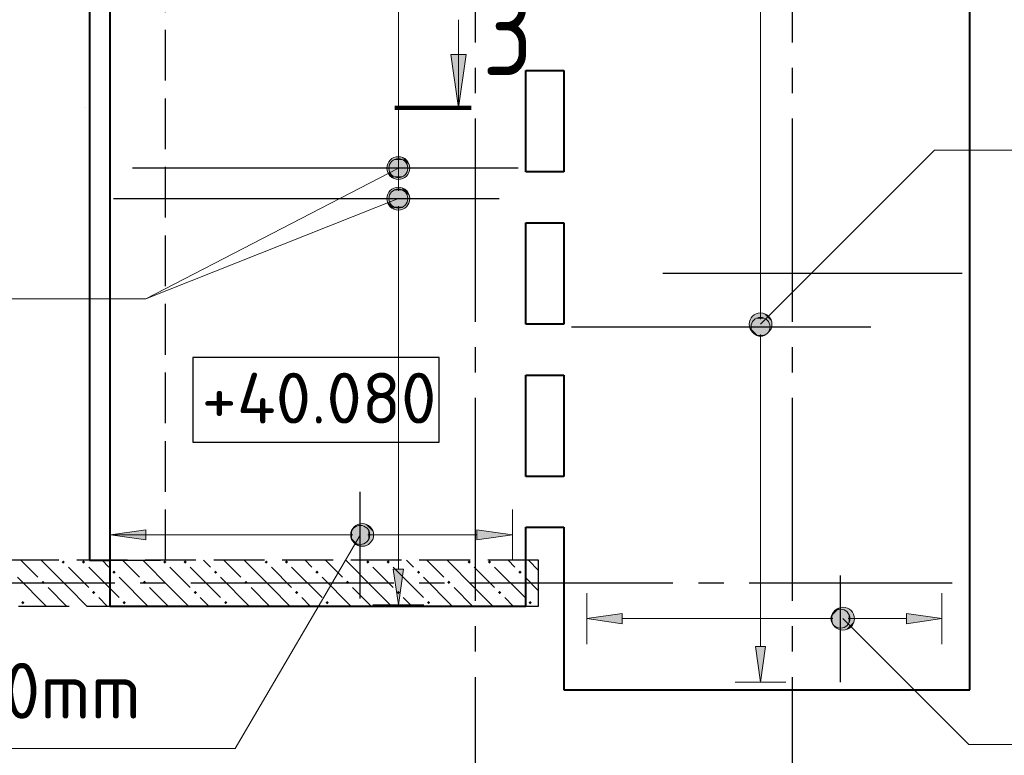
# Model space of a CAD drawing. Header units: millimetres. Extents: x 40580 to 1168286, y -220995 to 81020.
# Tile 160 of 194: x 464024 to 467905, y -96977 to -94079. Entities that reach past the tile are written whole.
import ezdxf

# ---------------------------------------------------------------- set-up
doc = ezdxf.new("R2010")
doc.units = ezdxf.units.MM
for name, pattern in [('______2', [270, 200, -70]), ('______5', [1100, 800, -100, 100, -100]), ('CENTER', [2, 1.25, -0.25, 0.25, -0.25])]:
    doc.linetypes.add(name, pattern=pattern)
for name, color, linetype, lineweight in [('Высотные отметки', 7, 'Continuous', 25), ('ОСИ', 7, 'CENTER', 15), ('Основная', 7, 'Continuous', 40), ('Позиционная метка номер позиции', 7, 'Continuous', 13), ('Узлы символ', 7, 'Continuous', 25)]:
    doc.layers.add(name, color=color, linetype=linetype, lineweight=lineweight)
doc.layers.add('ЖБ Балка Нижележащая', color=7, linetype='______2', true_color=0x656565)
doc.layers.add('ЖБ Стена верхний уровень', color=7, linetype='______2', true_color=0x656565)
doc.layers.add('Тонкие', color=7, linetype='Continuous')
doc.styles.add('GOST 2.304', font='isocpeur.ttf', dxfattribs={"width": 0.8})
doc.styles.add('GOST 2.304-81', font='txt')
doc.styles.add('ISOCPEUR', font='isocpeur.ttf')

msp = doc.modelspace()

# ---------------------------------------------------------------- hatches: boundary and pattern name
at = {"linetype": 'Continuous', "lineweight": 13, "transparency": 33554687}
for points in [[(465478.8, -94663.4), (465553.8, -94663.4), (465548.6, -94644.7)], [(465478.8, -94663.4), (465548.6, -94644.7), (465484.1, -94644.7)], [(465484.1, -94644.7), (465548.6, -94644.7), (465535.1, -94631.2)], [(465484.1, -94644.7), (465535.1, -94631.2), (465497.6, -94631.2)], [(465497.6, -94631.2), (465535.1, -94631.2), (465516.3, -94625.9)], [(465484.1, -94682.2), (465553.8, -94663.4), (465478.8, -94663.4)], [(465484.1, -94682.2), (465548.6, -94682.2), (465553.8, -94663.4)], [(465497.6, -94695.7), (465548.6, -94682.2), (465484.1, -94682.2)], [(465497.6, -94695.7), (465535.1, -94695.7), (465548.6, -94682.2)], [(465535.1, -94695.7), (465497.6, -94695.7), (465516.3, -94700.9)], [(465478.8, -94783.4), (465553.8, -94783.4), (465548.6, -94764.7)], [(465478.8, -94783.4), (465548.6, -94764.7), (465484.1, -94764.7)], [(465484.1, -94764.7), (465548.6, -94764.7), (465535.1, -94751.2)], [(465484.1, -94764.7), (465535.1, -94751.2), (465497.6, -94751.2)], [(465497.6, -94751.2), (465535.1, -94751.2), (465516.3, -94745.9)], [(465484.1, -94802.2), (465553.8, -94783.4), (465478.8, -94783.4)], [(465484.1, -94802.2), (465548.6, -94802.2), (465553.8, -94783.4)], [(465497.6, -94815.7), (465548.6, -94802.2), (465484.1, -94802.2)], [(465497.6, -94815.7), (465535.1, -94815.7), (465548.6, -94802.2)], [(465535.1, -94815.7), (465497.6, -94815.7), (465516.3, -94820.9)], [(466906.3, -95288.4), (466981.3, -95288.4), (466976.1, -95269.7)], [(466906.3, -95288.4), (466976.1, -95269.7), (466911.6, -95269.7)], [(466911.6, -95269.7), (466976.1, -95269.7), (466962.6, -95256.2)], [(466911.6, -95269.7), (466962.6, -95256.2), (466925.1, -95256.2)], [(466925.1, -95256.2), (466962.6, -95256.2), (466943.8, -95250.9)], [(466911.6, -95307.2), (466981.3, -95288.4), (466906.3, -95288.4)], [(466911.6, -95307.2), (466976.1, -95307.2), (466981.3, -95288.4)], [(466925.1, -95320.7), (466976.1, -95307.2), (466911.6, -95307.2)], [(466925.1, -95320.7), (466962.6, -95320.7), (466976.1, -95307.2)], [(466962.6, -95320.7), (466925.1, -95320.7), (466943.8, -95325.9)], [(465334.1, -96089.7), (465347.6, -96140.7), (465347.6, -96076.2)], [(465347.6, -96076.2), (465366.3, -96145.9), (465366.3, -96070.9)], [(465347.6, -96076.2), (465347.6, -96140.7), (465366.3, -96145.9)], [(465366.3, -96070.9), (465366.3, -96145.9), (465385.1, -96140.7)], [(465366.3, -96070.9), (465385.1, -96140.7), (465385.1, -96076.2)], [(465385.1, -96076.2), (465385.1, -96140.7), (465398.6, -96127.2)], [(465385.1, -96076.2), (465398.6, -96127.2), (465398.6, -96089.7)], [(465334.1, -96127.2), (465334.1, -96089.7), (465328.8, -96108.4)], [(465334.1, -96089.7), (465334.1, -96127.2), (465347.6, -96140.7)], [(465398.6, -96089.7), (465398.6, -96127.2), (465403.8, -96108.4)], [(465826.3, -96128.4), (465966.3, -96108.4), (465826.3, -96088.4)], [(467226.6, -96457.2), (467226.6, -96419.7), (467221.3, -96438.4)], [(467226.6, -96419.7), (467240.1, -96470.7), (467240.1, -96406.2)], [(467226.6, -96419.7), (467226.6, -96457.2), (467240.1, -96470.7)], [(467240.1, -96406.2), (467258.8, -96475.9), (467258.8, -96400.9)], [(467240.1, -96406.2), (467240.1, -96470.7), (467258.8, -96475.9)], [(467258.8, -96400.9), (467258.8, -96475.9), (467277.6, -96470.7)], [(467258.8, -96400.9), (467277.6, -96470.7), (467277.6, -96406.2)], [(467277.6, -96406.2), (467277.6, -96470.7), (467291.1, -96457.2)], [(467277.6, -96406.2), (467291.1, -96457.2), (467291.1, -96419.7)], [(467291.1, -96419.7), (467291.1, -96457.2), (467296.3, -96438.4)], [(467518.8, -96458.4), (467658.8, -96438.4), (467518.8, -96418.4)]]:
    msp.add_hatch(color=7, dxfattribs=at).paths.add_polyline_path(points)
for points in [[(464521.3, -96128.4), (464381.3, -96108.4), (464521.3, -96088.4)], [(465536.3, -96243.4), (465516.3, -96383.4), (465496.3, -96243.4)], [(466398.8, -96458.4), (466258.8, -96438.4), (466398.8, -96418.4)], [(466963.8, -96548.4), (466943.8, -96688.4), (466923.8, -96548.4)]]:
    msp.add_hatch(color=7, dxfattribs=at).paths.add_polyline_path(points, flags=16)
at = {"layer": 'ЖБ Стена верхний уровень', "linetype": 'Continuous', "lineweight": -3, "transparency": 33554687}
for points in [[(464189.3, -96215.3), (464195.8, -96208.8), (464202.3, -96215.3), (464195.8, -96221.8)], [(464269.3, -96215.3), (464275.8, -96208.8), (464282.3, -96215.3), (464275.8, -96221.8)], [(464589.3, -96215.3), (464595.8, -96208.8), (464602.3, -96215.3), (464595.8, -96221.8)], [(464669.3, -96215.3), (464675.8, -96208.8), (464682.3, -96215.3), (464675.8, -96221.8)], [(464989.3, -96215.3), (464995.8, -96208.8), (465002.3, -96215.3), (464995.8, -96221.8)], [(465069.3, -96215.3), (465075.8, -96208.8), (465082.3, -96215.3), (465075.8, -96221.8)], [(465389.3, -96215.3), (465395.8, -96208.8), (465402.3, -96215.3), (465395.8, -96221.8)], [(465469.3, -96215.3), (465475.8, -96208.8), (465482.3, -96215.3), (465475.8, -96221.8)], [(465789.3, -96215.3), (465795.8, -96208.8), (465802.3, -96215.3), (465795.8, -96221.8)], [(465869.3, -96215.3), (465875.8, -96208.8), (465882.3, -96215.3), (465875.8, -96221.8)], [(464389.3, -96255.3), (464395.8, -96248.8), (464402.3, -96255.3), (464395.8, -96261.8)], [(464789.3, -96255.3), (464795.8, -96248.8), (464802.3, -96255.3), (464795.8, -96261.8)], [(465189.3, -96255.3), (465195.8, -96248.8), (465202.3, -96255.3), (465195.8, -96261.8)], [(465589.3, -96255.3), (465595.8, -96248.8), (465602.3, -96255.3), (465595.8, -96261.8)], [(465989.3, -96255.3), (465995.8, -96248.8), (466002.3, -96255.3), (465995.8, -96261.8)], [(464109.3, -96295.3), (464115.8, -96288.8), (464122.3, -96295.3), (464115.8, -96301.8)], [(464509.3, -96295.3), (464515.8, -96288.8), (464522.3, -96295.3), (464515.8, -96301.8)], [(464909.3, -96295.3), (464915.8, -96288.8), (464922.3, -96295.3), (464915.8, -96301.8)], [(465309.3, -96295.3), (465315.8, -96288.8), (465322.3, -96295.3), (465315.8, -96301.8)], [(465709.3, -96295.3), (465715.8, -96288.8), (465722.3, -96295.3), (465715.8, -96301.8)], [(464309.3, -96335.3), (464315.8, -96328.8), (464322.3, -96335.3), (464315.8, -96341.8)], [(464709.3, -96335.3), (464715.8, -96328.8), (464722.3, -96335.3), (464715.8, -96341.8)], [(465109.3, -96335.3), (465115.8, -96328.8), (465122.3, -96335.3), (465115.8, -96341.8)], [(465509.3, -96335.3), (465515.8, -96328.8), (465522.3, -96335.3), (465515.8, -96341.8)], [(465909.3, -96335.3), (465915.8, -96328.8), (465922.3, -96335.3), (465915.8, -96341.8)], [(464029.3, -96375.3), (464035.8, -96368.8), (464042.3, -96375.3), (464035.8, -96381.8)], [(464429.3, -96375.3), (464435.8, -96368.8), (464442.3, -96375.3), (464435.8, -96381.8)], [(464829.3, -96375.3), (464835.8, -96368.8), (464842.3, -96375.3), (464835.8, -96381.8)], [(465229.3, -96375.3), (465235.8, -96368.8), (465242.3, -96375.3), (465235.8, -96381.8)], [(465629.3, -96375.3), (465635.8, -96368.8), (465642.3, -96375.3), (465635.8, -96381.8)], [(466029.3, -96375.3), (466035.8, -96368.8), (466042.3, -96375.3), (466035.8, -96381.8)]]:
    msp.add_hatch(color=7, dxfattribs=at).paths.add_polyline_path(points, flags=16)
at = {"layer": 'Позиционная метка номер позиции', "linetype": 'Continuous', "lineweight": 13, "transparency": 33554687}
for points in [[(465473, -94652), (465548.1, -94695.3), (465484.5, -94631.6)], [(465484.5, -94631.6), (465559.6, -94674.9), (465504.9, -94620.2)], [(465484.5, -94631.6), (465548.1, -94695.3), (465559.6, -94674.9)], [(465504.9, -94620.2), (465559.6, -94674.9), (465559.6, -94652)], [(465504.9, -94620.2), (465559.6, -94652), (465527.8, -94620.2)], [(465527.8, -94620.2), (465559.6, -94652), (465548.1, -94631.6)], [(465473, -94674.9), (465527.8, -94706.7), (465473, -94652)], [(465473, -94652), (465527.8, -94706.7), (465548.1, -94695.3)], [(465504.9, -94706.7), (465473, -94674.9), (465484.5, -94695.3)], [(465473, -94674.9), (465504.9, -94706.7), (465527.8, -94706.7)], [(465473, -94772), (465548.1, -94815.3), (465484.5, -94751.6)], [(465484.5, -94751.6), (465559.6, -94794.9), (465504.9, -94740.2)], [(465484.5, -94751.6), (465548.1, -94815.3), (465559.6, -94794.9)], [(465504.9, -94740.2), (465559.6, -94794.9), (465559.6, -94772)], [(465504.9, -94740.2), (465559.6, -94772), (465527.8, -94740.2)], [(465527.8, -94740.2), (465559.6, -94772), (465548.1, -94751.6)], [(465473, -94794.9), (465527.8, -94826.7), (465473, -94772)], [(465473, -94772), (465527.8, -94826.7), (465548.1, -94815.3)], [(465504.9, -94826.7), (465473, -94794.9), (465484.5, -94815.3)], [(465473, -94794.9), (465504.9, -94826.7), (465527.8, -94826.7)], [(466900.5, -95267), (466975.6, -95310.3), (466912, -95246.6)], [(466900.5, -95289.9), (466955.3, -95321.7), (466900.5, -95267)], [(466900.5, -95267), (466955.3, -95321.7), (466975.6, -95310.3)], [(466912, -95246.6), (466987.1, -95289.9), (466932.4, -95235.2)], [(466912, -95246.6), (466975.6, -95310.3), (466987.1, -95289.9)], [(466932.4, -95235.2), (466987.1, -95289.9), (466987.1, -95267)], [(466932.4, -95235.2), (466987.1, -95267), (466955.3, -95235.2)], [(466955.3, -95235.2), (466987.1, -95267), (466975.6, -95246.6)], [(466932.4, -95321.7), (466900.5, -95289.9), (466912, -95310.3)], [(466900.5, -95289.9), (466932.4, -95321.7), (466955.3, -95321.7)], [(465405.6, -96140.3), (465342, -96076.6), (465330.5, -96097)], [(465417.1, -96119.9), (465362.4, -96065.2), (465342, -96076.6)], [(465417.1, -96119.9), (465342, -96076.6), (465405.6, -96140.3)], [(465417.1, -96097), (465385.3, -96065.2), (465362.4, -96065.2)], [(465417.1, -96097), (465362.4, -96065.2), (465417.1, -96119.9)], [(465385.3, -96065.2), (465417.1, -96097), (465405.6, -96076.6)], [(465405.6, -96140.3), (465330.5, -96097), (465385.3, -96151.7)], [(465385.3, -96151.7), (465330.5, -96097), (465330.5, -96119.9)], [(465385.3, -96151.7), (465330.5, -96119.9), (465362.4, -96151.7)], [(465362.4, -96151.7), (465330.5, -96119.9), (465342, -96140.3)], [(467225.5, -96427), (467257.4, -96395.2), (467237, -96406.6)], [(467257.4, -96395.2), (467225.5, -96427), (467225.5, -96449.9)], [(467257.4, -96395.2), (467225.5, -96449.9), (467280.3, -96395.2)], [(467280.3, -96395.2), (467225.5, -96449.9), (467237, -96470.3)], [(467280.3, -96395.2), (467237, -96470.3), (467300.6, -96406.6)], [(467300.6, -96406.6), (467237, -96470.3), (467257.4, -96481.7)], [(467300.6, -96406.6), (467257.4, -96481.7), (467312.1, -96427)], [(467312.1, -96427), (467257.4, -96481.7), (467280.3, -96481.7)], [(467312.1, -96427), (467280.3, -96481.7), (467312.1, -96449.9)], [(467312.1, -96449.9), (467280.3, -96481.7), (467300.6, -96470.3)]]:
    msp.add_hatch(color=7, dxfattribs=at).paths.add_polyline_path(points)
at = {"layer": 'Узлы символ', "linetype": 'Continuous', "lineweight": 13, "transparency": 33554687}
msp.add_hatch(color=7, dxfattribs=at).paths.add_polyline_path([(465783.1, -94216.2), (465753.1, -94426.2), (465723.1, -94216.2)], flags=16)

# ---------------------------------------------------------------- linework, layer by layer
at = {"color": 251, "linetype": 'Continuous', "lineweight": 13, "true_color": 0x494949, "transparency": 33554687}
for p, q in [((466943.8, -95258.4), (466943.8, -88228.4)), ((465516.3, -94753.4), (465516.3, -93823.4)), ((465478.8, -94663.4), (465478.8, -94663.4)), ((465553.8, -94663.4), (465553.8, -94663.4)), ((465478.8, -94783.4), (465478.8, -94783.4)), ((465553.8, -94783.4), (465553.8, -94783.4)), ((465516.3, -96243.4), (465516.3, -94813.4)), ((466906.3, -95288.4), (466906.3, -95288.4)), ((466981.3, -95288.4), (466981.3, -95288.4)), ((466943.8, -96548.4), (466943.8, -95318.4)), ((464381.3, -96108.4), (464381.3, -96008.4)), ((465966.3, -96108.4), (465966.3, -96008.4)), ((465366.3, -96070.9), (465366.3, -96070.9)), ((464381.3, -96108.4), (464521.3, -96088.4)), ((464521.3, -96128.4), (464381.3, -96108.4)), ((464381.3, -96108.4), (464381.3, -96208.4)), ((464381.3, -96108.4), (464381.3, -96108.4)), ((464381.3, -96108.4), (465336.3, -96108.4)), ((464521.3, -96088.4), (464521.3, -96128.4)), ((465396.3, -96108.4), (465826.3, -96108.4)), ((465966.3, -96108.4), (465826.3, -96088.4)), ((465826.3, -96088.4), (465826.3, -96128.4)), ((465826.3, -96128.4), (465966.3, -96108.4)), ((465966.3, -96108.4), (465966.3, -96208.4)), ((465966.3, -96108.4), (465966.3, -96108.4)), ((465366.3, -96145.9), (465366.3, -96145.9)), ((465516.3, -96383.4), (465496.3, -96243.4)), ((465496.3, -96243.4), (465536.3, -96243.4)), ((465536.3, -96243.4), (465516.3, -96383.4)), ((466258.8, -96438.4), (466258.8, -96338.4)), ((467658.8, -96438.4), (467658.8, -96338.4)), ((465516.3, -96383.4), (465416.3, -96383.4)), ((465516.3, -96383.4), (465616.3, -96383.4)), ((465516.3, -96383.4), (465516.3, -96383.4)), ((466258.8, -96438.4), (466398.8, -96418.4)), ((466398.8, -96418.4), (466398.8, -96458.4)), ((467258.8, -96400.9), (467258.8, -96400.9)), ((467658.8, -96438.4), (467518.8, -96418.4)), ((467518.8, -96418.4), (467518.8, -96458.4)), ((466398.8, -96458.4), (466258.8, -96438.4)), ((466258.8, -96438.4), (466258.8, -96538.4)), ((466258.8, -96438.4), (466258.8, -96438.4)), ((466398.8, -96438.4), (467228.8, -96438.4)), ((467288.8, -96438.4), (467518.8, -96438.4)), ((467518.8, -96458.4), (467658.8, -96438.4)), ((467658.8, -96438.4), (467658.8, -96538.4)), ((467658.8, -96438.4), (467658.8, -96438.4)), ((467258.8, -96475.9), (467258.8, -96475.9)), ((466943.8, -96688.4), (466923.8, -96548.4)), ((466923.8, -96548.4), (466963.8, -96548.4)), ((466963.8, -96548.4), (466943.8, -96688.4)), ((466943.8, -96688.4), (466843.8, -96688.4)), ((466943.8, -96688.4), (467043.8, -96688.4)), ((466943.8, -96688.4), (466943.8, -96688.4))]:
    msp.add_line(p, q, dxfattribs=at)
at = {"color": 7, "linetype": 'Continuous', "lineweight": 25, "transparency": 33554687}
for p, q in [((465988.8, -94663.4), (464468.8, -94663.4)), ((464393.8, -94783.4), (465913.8, -94783.4)), ((467738.8, -95078.4), (466558.8, -95078.4)), ((466198.8, -95288.4), (467378.8, -95288.4)), ((465366.3, -96358.4), (465366.3, -95938.4)), ((467258.8, -96688.4), (467258.8, -96268.4))]:
    msp.add_line(p, q, dxfattribs=at)
at = {"color": 7, "linetype": 'Continuous', "lineweight": 13, "transparency": 33554687}
for p, q in [((462076.8, -95178.4), (464118.8, -95178.4)), ((462786.8, -96949.8), (464718.8, -96949.8))]:
    msp.add_line(p, q, dxfattribs=at)
at = {"color": 251, "linetype": 'Continuous', "lineweight": 13, "true_color": 0x494949, "transparency": 33554687}
for centre in [(465516.3, -94663.4), (465516.3, -94783.4), (466943.8, -95288.4), (465366.3, -96108.4), (467258.8, -96438.4)]:
    msp.add_circle(centre, 37.5, dxfattribs=at)
at = {"layer": 'Высотные отметки', "color": 7, "linetype": 'Continuous', "lineweight": -3, "transparency": 33554687}
msp.add_lwpolyline([(464706.7, -95742.7), (465677.6, -95742.7), (465677.6, -95409.4), (464706.7, -95409.4), (464706.7, -95742.7)], dxfattribs=at)
at = {"layer": 'ЖБ Балка Нижележащая', "color": 251, "linetype": '______2', "lineweight": -3, "true_color": 0x656565, "transparency": 33554687}
for p, q in [((464598.8, -96208.5), (464598.8, -93678.5)), ((464378.8, -96208.5), (464598.8, -96208.5))]:
    msp.add_line(p, q, dxfattribs=at)
at = {"layer": 'ЖБ Стена верхний уровень', "color": 251, "linetype": '______2', "lineweight": -3, "true_color": 0x656565, "transparency": 33554687}
for p, q in [((466068.8, -96208.5), (460918.8, -96208.5)), ((466068.8, -96388.5), (466068.8, -96208.5)), ((460238.8, -96388.5), (466068.8, -96388.5))]:
    msp.add_line(p, q, dxfattribs=at)
at = {"layer": 'ЖБ Стена верхний уровень', "color": 9, "linetype": 'Continuous', "lineweight": -3, "true_color": 0xc7c7c7, "transparency": 33554687}
for p, q in [((464028.9, -96208.5), (464095.8, -96275.3)), ((464215.8, -96315.3), (464108.9, -96208.5)), ((464215.8, -96235.3), (464295.8, -96315.3)), ((464295.8, -96235.3), (464415.8, -96355.3)), ((464348.9, -96208.5), (464375.8, -96235.3)), ((464428.9, -96208.5), (464495.8, -96275.3)), ((464615.8, -96315.3), (464508.9, -96208.5)), ((464615.8, -96235.3), (464695.8, -96315.3)), ((464695.8, -96235.3), (464815.8, -96355.3)), ((464748.9, -96208.5), (464775.8, -96235.3)), ((464828.9, -96208.5), (464895.8, -96275.3)), ((465015.8, -96315.3), (464908.9, -96208.5)), ((465015.8, -96235.3), (465095.8, -96315.3)), ((465095.8, -96235.3), (465215.8, -96355.3)), ((465148.9, -96208.5), (465175.8, -96235.3)), ((465228.9, -96208.5), (465295.8, -96275.3)), ((465415.8, -96315.3), (465308.9, -96208.5)), ((465415.8, -96235.3), (465495.8, -96315.3)), ((465495.8, -96235.3), (465615.8, -96355.3)), ((465548.9, -96208.5), (465575.8, -96235.3)), ((465628.9, -96208.5), (465695.8, -96275.3)), ((465815.8, -96315.3), (465708.9, -96208.5)), ((465815.8, -96235.3), (465895.8, -96315.3)), ((465895.8, -96235.3), (466015.8, -96355.3)), ((465948.9, -96208.5), (465975.8, -96235.3)), ((466028.9, -96208.5), (466068.8, -96248.4)), ((464128.9, -96388.5), (464015.8, -96275.3)), ((464528.9, -96388.5), (464415.8, -96275.3)), ((464928.9, -96388.5), (464815.8, -96275.3)), ((465328.9, -96388.5), (465215.8, -96275.3)), ((465728.9, -96388.5), (465615.8, -96275.3)), ((466068.8, -96328.4), (466015.8, -96275.3)), ((464135.8, -96315.3), (464208.9, -96388.5)), ((464215.8, -96315.3), (464288.9, -96388.5)), ((464535.8, -96315.3), (464608.9, -96388.5)), ((464615.8, -96315.3), (464688.9, -96388.5)), ((464935.8, -96315.3), (465008.9, -96388.5)), ((465015.8, -96315.3), (465088.9, -96388.5)), ((465335.8, -96315.3), (465408.9, -96388.5)), ((465415.8, -96315.3), (465488.9, -96388.5)), ((465735.8, -96315.3), (465808.9, -96388.5)), ((465815.8, -96315.3), (465888.9, -96388.5)), ((464368.9, -96388.5), (464335.8, -96355.3)), ((464768.9, -96388.5), (464735.8, -96355.3)), ((465168.9, -96388.5), (465135.8, -96355.3)), ((465568.9, -96388.5), (465535.8, -96355.3)), ((465968.9, -96388.5), (465935.8, -96355.3))]:
    msp.add_line(p, q, dxfattribs=at)
at = {"layer": 'ОСИ', "color": 8, "linetype": '______5', "lineweight": -3, "transparency": 33554687}
for p, q in [((465818.8, -87868.4), (465818.8, -121308.4)), ((467068.8, -87868.4), (467068.8, -121308.4)), ((467698.8, -96298.4), (458368.3, -96298.4))]:
    msp.add_line(p, q, dxfattribs=at)
at = {"layer": 'Основная', "transparency": 33554687}
for p, q in [((467768.8, -96718.5), (467768.8, -88038.5)), ((464298.8, -93678.5), (464298.8, -96208.5)), ((464378.8, -93678.5), (464378.8, -96388.5)), ((466018.8, -94278.5), (466168.8, -94278.5)), ((466018.8, -94678.5), (466018.8, -94278.5)), ((466168.8, -94278.5), (466168.8, -94678.5)), ((466168.8, -94678.5), (466018.8, -94678.5)), ((466018.8, -95278.5), (466018.8, -94878.5)), ((466018.8, -94878.5), (466168.8, -94878.5)), ((466168.8, -94878.5), (466168.8, -95278.5)), ((466168.8, -95278.5), (466018.8, -95278.5)), ((466018.8, -95478.5), (466168.8, -95478.5)), ((466018.8, -95878.5), (466018.8, -95478.5)), ((466168.8, -95478.5), (466168.8, -95878.5)), ((466168.8, -95878.5), (466018.8, -95878.5)), ((466018.8, -96388.5), (466018.8, -96078.5)), ((466018.8, -96078.5), (466168.8, -96078.5)), ((466168.8, -96078.5), (466168.8, -96718.5)), ((464298.8, -96208.5), (464378.8, -96208.5)), ((464378.8, -96388.5), (466018.8, -96388.5)), ((466168.8, -96718.5), (467768.8, -96718.5))]:
    msp.add_line(p, q, dxfattribs=at)
at = {"layer": 'Позиционная метка номер позиции', "color": 7, "linetype": 'Continuous', "lineweight": 13, "transparency": 33554687}
for p, q in [((465484.5, -94631.6), (465484.5, -94631.6)), ((465548.1, -94631.6), (465548.1, -94631.6)), ((464521.3, -95178.4), (465516.3, -94663.4)), ((465484.5, -94695.3), (465484.5, -94695.3)), ((465548.1, -94695.3), (465548.1, -94695.3)), ((465484.5, -94751.6), (465484.5, -94751.6)), ((465548.1, -94751.6), (465548.1, -94751.6)), ((465484.5, -94815.3), (465484.5, -94815.3)), ((465548.1, -94815.3), (465548.1, -94815.3)), ((466912, -95246.6), (466912, -95246.6)), ((466975.6, -95246.6), (466975.6, -95246.6)), ((466912, -95310.3), (466912, -95310.3)), ((466975.6, -95310.3), (466975.6, -95310.3)), ((465342, -96076.6), (465342, -96076.6)), ((465405.6, -96076.6), (465405.6, -96076.6)), ((465342, -96140.3), (465342, -96140.3)), ((465405.6, -96140.3), (465405.6, -96140.3)), ((467237, -96406.6), (467237, -96406.6)), ((467300.6, -96406.6), (467300.6, -96406.6)), ((467237, -96470.3), (467237, -96470.3)), ((467300.6, -96470.3), (467300.6, -96470.3))]:
    msp.add_line(p, q, dxfattribs=at)
for points in [[(466943.8, -95278.4), (467630.1, -94592.1), (470618.8, -94592.1)], [(461918.8, -95178.4), (464521.3, -95178.4), (465517.3, -94783.4)], [(465366.3, -96110), (464873.8, -96949.8), (462518.8, -96949.8)], [(467268.8, -96438.4), (467765.1, -96934.8), (470618.8, -96934.8)]]:
    msp.add_lwpolyline(points, dxfattribs=at)
for centre in [(465516.3, -94663.4), (465516.3, -94783.4), (466943.8, -95278.4), (465373.8, -96108.4), (467268.8, -96438.4)]:
    msp.add_circle(centre, 45, dxfattribs=at)
at = {"layer": 'Тонкие', "lineweight": 100}
msp.add_line((465503.1, -94426.2), (465803.1, -94426.2), dxfattribs=at)
at = {"layer": 'Узлы символ', "color": 7, "linetype": 'Continuous', "lineweight": 13, "transparency": 33554687}
for p, q in [((465753.1, -94426.2), (465753.1, -94078.7)), ((465753.1, -94426.2), (465723.1, -94216.2)), ((465723.1, -94216.2), (465783.1, -94216.2)), ((465753.1, -94216.2), (465753.1, -94201.2)), ((465783.1, -94216.2), (465753.1, -94426.2)), ((464282, -94426.2), (464282, -94426.2)), ((464282, -94426.2), (464282, -94426.2)), ((464282, -94426.2), (464282, -94426.2)), ((465753.1, -94426.2), (465753.1, -94426.2)), ((465753.1, -94426.2), (465753.1, -94426.2)), ((465753.1, -94426.2), (465753.1, -94426.2))]:
    msp.add_line(p, q, dxfattribs=at)

# ---------------------------------------------------------------- texts
at = {"color": 7, "linetype": 'Continuous', "lineweight": 13, "transparency": 33554687, "char_height": 220, "attachment_point": 7, "style": 'ISOCPEUR'}
for s, insert, width in [('{\\W0.9400;ø10 L=3130mm }', (462096.8, -95061.1), 2105.673), ('\\W0.96;ø10 L=930mm ', (462806.8, -96832.5), 1997.586)]:
    msp.add_mtext(s, dxfattribs=dict(at, insert=insert, width=width))
at = {"layer": 'Высотные отметки', "color": 7, "linetype": 'Continuous', "lineweight": -3, "transparency": 33554687, "insert": (464740.7, -95669.4), "char_height": 200, "width": 884.92, "attachment_point": 7, "style": 'GOST 2.304'}
msp.add_mtext('\\pxt4;{\\W1.0200;+40.080}', dxfattribs=at)
at = {"layer": 'Узлы символ', "color": 7, "linetype": 'Continuous', "lineweight": -3, "transparency": 33554687, "insert": (465847.8, -94297.9), "char_height": 350, "width": 373.999, "attachment_point": 7, "style": 'GOST 2.304-81'}
msp.add_mtext('3', dxfattribs=at)

doc.saveas('drawing.dxf')
